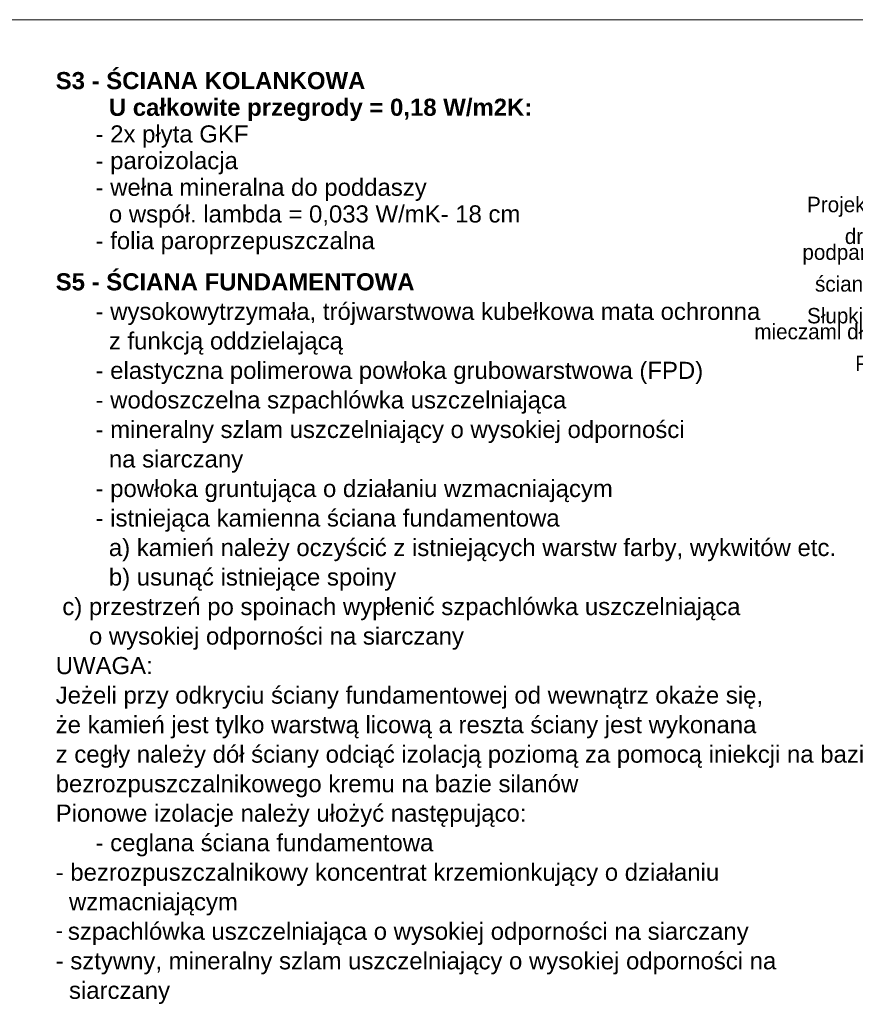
# Model space of a CAD drawing. Extents: x -396299 to -11759, y -15022 to 18278.
# Tile 73 of 205: x -249170 to -239411, y 6179 to 17678. Entities that reach past the tile are written whole.
import ezdxf

# ---------------------------------------------------------------- set-up
doc = ezdxf.new("R2010")
doc.units = 0
doc.header["$MEASUREMENT"] = 0
doc.layers.add('Arch opisy_Nr_Pióra__3', color=7, linetype='Continuous', lineweight=20, true_color=0xff6600)
doc.layers.add('Arch opisy_Nr_Pióra__5', color=7, linetype='Continuous', lineweight=13)
doc.layers.add('ARCH TABELA_Nr_Pióra__21', color=7, linetype='Continuous', lineweight=13)
doc.styles.add('GENERATED_STYLE_3', font='txt')
doc.styles.add('GENERATED_STYLE_8', font='arial.ttf')
doc.dimstyles.new('GENERATED_STYLE__11', dxfattribs={"dimtxt": 0.18, "dimasz": 109.44, "dimexe": 0.18, "dimexo": 0.0625, "dimgap": 0.09, "dimtad": 0, "dimtih": 1, "dimtoh": 1, "dimdec": 4, "dimzin": 0, "dimdsep": 46, "dimcen": 0.09, "dimadec": 0, "dimazin": 0, "dimtfac": 1, "dimtdec": 4, "dimtmove": 0, "dimatfit": 3, "dimldrblk": 'ARROWHEAD_11', "dimfxl": 0, "dimtolj": 1, "dimtzin": 0, "dimarcsym": 0})

# ---------------------------------------------------------------- blocks, each defined once
blk = doc.blocks.new('ARROWHEAD_11')
at = {"color": 0, "linetype": 'Continuous', "lineweight": 0}
blk.add_line((0, 0), (-1, 0), dxfattribs=at)
at = {"color": 0, "linetype": 'Continuous', "lineweight": 0, "const_width": 0.25, "flags": 128}
blk.add_lwpolyline([(-0.125, 0, 1), (0.125, 0, 1)], format="xyb", close=True, dxfattribs=at)

msp = doc.modelspace()

# ---------------------------------------------------------------- linework, layer by layer
at = {"layer": 'ARCH TABELA_Nr_Pióra__21', "linetype": 'Continuous'}
msp.add_line((-262821.9, 17678.4), (-221021.9, 17678.4), dxfattribs=at)

# ---------------------------------------------------------------- texts
at = {"layer": 'Arch opisy_Nr_Pióra__3', "linetype": 'Continuous', "insert": (-236549.9, 14565.3), "char_height": 180, "width": 4050.64, "attachment_point": 6, "line_spacing_factor": 0.618221, "style": 'GENERATED_STYLE_3'}
msp.add_mtext('{Projektowane wzmocnienie istn.\\Pkonstrukcji dachu:\\Pdrewniana płatew 20x12 cm \\Ppodparta na słupkach 12x12 cm.\\PSłupki umiejscowine na \\Pścianach nośnych i podciągach\\Pkondygnacji poniżej\\PSłupki wzmocnione dwustronnie \\Pmieczami dł. 60 cm o przekroju 10x10 cm\\PPrzyjęto klasę drewna C24}', dxfattribs=at)
at = {"layer": 'Arch opisy_Nr_Pióra__5', "linetype": 'Continuous', "char_height": 200, "width": 9728.552, "attachment_point": 1, "style": 'GENERATED_STYLE_8'}
for s, insert, line_spacing_factor in [('\\A1;{\\fArial|b1|i0|c0|p38;S3 - ŚCIANA KOLANKOWA\\P        U całkowite przegrody = 0,18 W/m2K:\\P\\fArial|b0|i0|c0|p38;      - 2x płyta GKF \\P      - paroizolacja\\P      - wełna mineralna do poddaszy \\P        o współ. lambda = 0,033 W/mK- 18 cm\\P      - folia paroprzepuszczalna}', (-248749.2, 17067), 0.934098), ('\\A1;{\\fArial|b1|i0|c0|p38;S5 - ŚCIANA FUNDAMENTOWA\\P\\fArial|b0|i0|c0|p38;      - wysokowytrzymała, trójwarstwowa kubełkowa mata ochronna \\P        z funkcją oddzielającą\\P      - elastyczna polimerowa powłoka grubowarstwowa (FPD)\\P      - wodoszczelna szpachlówka uszczelniająca\\P      - mineralny szlam uszczelniający o wysokiej odporności \\P        na siarczany\\P      - powłoka gruntująca o działaniu wzmacniającym\\P      - istniejąca kamienna ściana fundamentowa\\P        a) kamień należy oczyścić z istniejących warstw farby, wykwitów etc.\\P        b) usunąć istniejące spoiny\\P c) przestrzeń po spoinach wypłenić szpachlówka uszczelniająca \\P     o wysokiej odporności na siarczany\\PUWAGA:\\PJeżeli przy odkryciu ściany fundamentowej od wewnątrz okaże się,\\Pże kamień jest tylko warstwą licową a reszta ściany jest wykonana \\Pz cegły należy dół ściany odciąć izolacją poziomą za pomocą iniekcji na bazie bezrozpuszczalnikowego kremu na bazie silanów\\PPionowe izolacje należy ułożyć następująco:\\H1.211654x; \\P\\H0.825318x;      - ceglana ściana fundamentowa\\P- bezrozpuszczalnikowy koncentrat krzemionkujący o działaniu\\P  wzmacniającym\\P\\fCalibri|b0|i0|c0|p34;\\H0.857143x;- \\fArial|b0|i0|c0|p38;\\H1.166667x;szpachlówka uszczelniająca o wysokiej odporności na siarczany\\P- sztywny, mineralny szlam uszczelniający o wysokiej odporności na \\P  siarczany }', (-248749.2, 14717), 1.034041)]:
    msp.add_mtext(s, dxfattribs=dict(at, insert=insert, line_spacing_factor=line_spacing_factor))

# ---------------------------------------------------------------- leaders
at = {"layer": 'Arch opisy_Nr_Pióra__3', "linetype": 'Continuous', "annotation_type": 0, "has_hookline": 1, "hookline_direction": 1, "text_width": 3985.7}
msp.add_leader([(-235936.9, 8453.2), (-236232.5, 14591.1), (-236412.9, 14591.1)], dimstyle='GENERATED_STYLE__11', dxfattribs=at)

doc.saveas('drawing.dxf')
